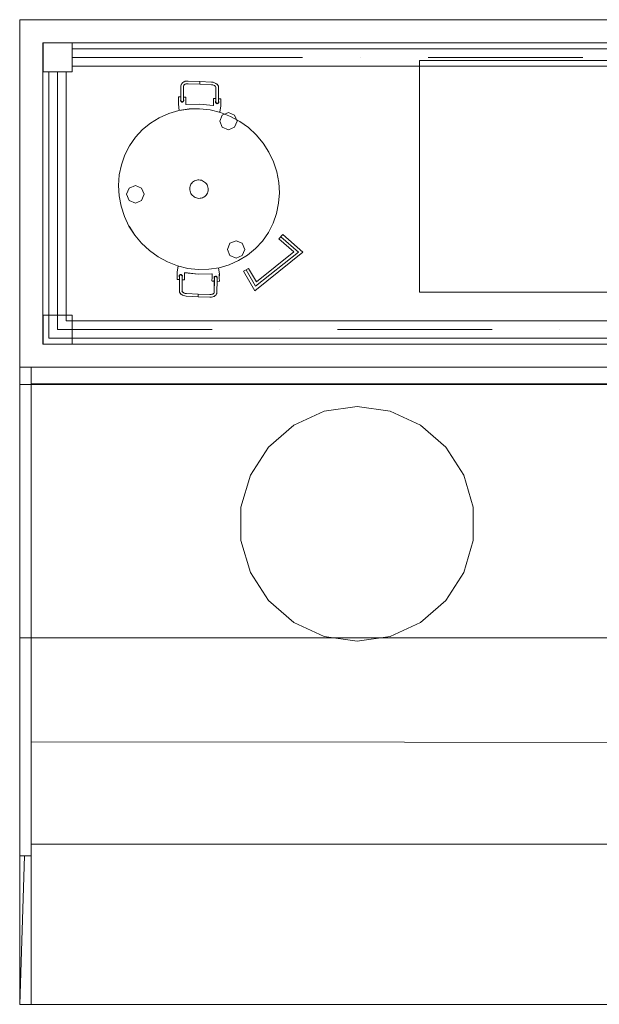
# Model space of a CAD drawing. Header units: millimetres. Extents: x 20872 to 297961, y -293704 to 213007.
# Tile 60 of 256: x 108829 to 109829, y -132454 to -130754. Entities that reach past the tile are written whole.
import ezdxf
from ezdxf.xclip import XClip

# ---------------------------------------------------------------- set-up
doc = ezdxf.new("R2010")
doc.units = ezdxf.units.MM
doc.header["$LTSCALE"] = 100
doc.header["$XCLIPFRAME"] = 2
for name, color, linetype in [('A--L73--_vaste keukenvoorzieningen', 8, 'Continuous'), ('A--T$1A-afwerking', 8, 'Continuous'), ('XREFS', 9, 'Continuous')]:
    doc.layers.add(name, color=color, linetype=linetype)

# ---------------------------------------------------------------- blocks, each defined once
blk = doc.blocks.new('catering')
at = {"layer": 'A--L73--_vaste keukenvoorzieningen', "lineweight": 5}
for points in [[(210450.718, 32343.141), (210450.718, 32331.141)], [(210455.832, 32343.141), (210450.718, 32343.141)], [(210484.467, 32343.141), (210455.832, 32343.141)], [(210451.518, 32342.341), (210451.518, 32331.941)], [(210455.832, 32342.341), (210451.518, 32342.341)], [(210484.467, 32342.341), (210455.832, 32342.341)], [(210489.778, 32342.141), (210452.524, 32342.141)], [(210452.524, 32342.141), (210452.524, 32341.541)], [(210457.857, 32341.841), (210452.524, 32341.841)], [(210489.178, 32341.541), (210452.524, 32341.541)], [(210460.478, 32341.841), (210457.857, 32341.841)], [(210462.478, 32341.841), (210462.478, 32341.841)], [(210464.511, 32333.731), (210464.511, 32341.731)], [(210464.511, 32341.731), (210476.511, 32341.731)], [(210470.145, 32341.841), (210464.811, 32341.841)], [(210451.724, 32341.341), (210451.724, 32332.141)], [(210451.724, 32341.341), (210452.324, 32341.341)], [(210452.024, 32341.341), (210452.024, 32332.441)], [(210452.324, 32341.341), (210452.324, 32332.741)], [(210456.279, 32340.444), (210456.284, 32340.855)], [(210456.284, 32340.855), (210456.289, 32340.893)], [(210456.289, 32340.893), (210456.293, 32340.901)], [(210456.293, 32340.901), (210456.297, 32340.909)], [(210456.297, 32340.909), (210456.314, 32340.943)], [(210456.314, 32340.943), (210456.342, 32340.97)], [(210456.342, 32340.97), (210456.379, 32340.995)], [(210456.374, 32340.86), (210456.387, 32340.881)], [(210456.374, 32340.84), (210456.38, 32340.865)], [(210456.379, 32340.995), (210456.425, 32341.012)], [(210456.38, 32340.865), (210456.385, 32340.878)], [(210456.387, 32340.881), (210456.405, 32340.899)], [(210456.396, 32341.001), (210456.427, 32341.014)], [(210456.405, 32340.899), (210456.429, 32340.914)], [(210456.419, 32340.913), (210456.454, 32340.924)], [(210456.427, 32341.014), (210456.476, 32341.023)], [(210456.429, 32340.914), (210456.438, 32340.919)], [(210456.454, 32340.924), (210456.49, 32340.931)], [(210456.476, 32341.023), (210456.526, 32341.024)], [(210456.49, 32340.931), (210456.528, 32340.932)], [(210456.526, 32341.024), (210456.932, 32341.006)], [(210456.528, 32340.932), (210456.934, 32340.914)], [(210456.932, 32341.006), (210457.342, 32340.988)], [(210456.932, 32341.006), (210456.934, 32341.004)], [(210456.932, 32341.006), (210456.932, 32341.006)], [(210456.934, 32341.004), (210456.932, 32341.006)], [(210456.934, 32340.992), (210456.933, 32340.982)], [(210456.933, 32340.982), (210456.934, 32340.992)], [(210456.933, 32340.982), (210456.933, 32340.97)], [(210456.933, 32340.97), (210456.933, 32340.982)], [(210456.933, 32340.97), (210456.933, 32340.958)], [(210456.933, 32340.958), (210456.933, 32340.97)], [(210456.933, 32340.958), (210456.933, 32340.946)], [(210456.933, 32340.946), (210456.933, 32340.958)], [(210456.933, 32340.946), (210456.933, 32340.934)], [(210456.933, 32340.934), (210456.933, 32340.946)], [(210456.933, 32340.934), (210456.934, 32340.926)], [(210456.934, 32340.926), (210456.933, 32340.934)], [(210456.934, 32341.004), (210456.934, 32341)], [(210456.934, 32341), (210456.934, 32341.004)], [(210456.934, 32341), (210456.934, 32340.992)], [(210456.934, 32340.992), (210456.934, 32341)], [(210456.934, 32340.926), (210456.934, 32340.918)], [(210456.934, 32340.918), (210456.934, 32340.926)], [(210456.934, 32340.918), (210456.934, 32340.914)], [(210456.934, 32340.914), (210456.934, 32340.918)], [(210457.338, 32340.895), (210456.934, 32340.914)], [(210457.337, 32340.895), (210457.338, 32340.895)], [(210457.338, 32340.895), (210457.378, 32340.89)], [(210457.342, 32340.988), (210457.392, 32340.981)], [(210457.378, 32340.89), (210457.41, 32340.881)], [(210457.392, 32340.981), (210457.442, 32340.966)], [(210457.41, 32340.881), (210457.442, 32340.865)], [(210457.442, 32340.966), (210457.465, 32340.954)], [(210457.442, 32340.865), (210457.466, 32340.848)], [(210457.444, 32340.964), (210457.488, 32340.944)], [(210457.519, 32340.921), (210457.488, 32340.944)], [(210457.519, 32340.921), (210457.525, 32340.915)], [(210457.525, 32340.915), (210457.529, 32340.911)], [(210457.529, 32340.911), (210457.558, 32340.878)], [(210457.558, 32340.878), (210457.574, 32340.842)], [(210456.376, 32340.848), (210456.373, 32340.44)], [(210457.481, 32340.83), (210457.463, 32340.85)], [(210457.48, 32340.831), (210457.487, 32340.816)], [(210457.487, 32340.816), (210457.491, 32340.788)], [(210457.487, 32340.388), (210457.489, 32340.798)], [(210457.489, 32340.798), (210457.488, 32340.807)], [(210457.574, 32340.842), (210457.578, 32340.815)], [(210457.574, 32340.834), (210457.581, 32340.796)], [(210457.579, 32340.387), (210457.581, 32340.788)], [(210457.581, 32340.796), (210457.581, 32340.788)], [(210456.2, 32340.23), (210456.201, 32340.354)], [(210456.226, 32340.007), (210456.2, 32340.23)], [(210456.201, 32340.354), (210456.203, 32340.469)], [(210456.203, 32340.473), (210456.207, 32340.477)], [(210456.207, 32340.477), (210456.203, 32340.473)], [(210456.203, 32340.473), (210456.207, 32340.477)], [(210456.203, 32340.473), (210456.203, 32340.469)], [(210456.211, 32340.477), (210456.207, 32340.477)], [(210456.209, 32340.471), (210456.209, 32340.475)], [(210456.209, 32340.475), (210456.209, 32340.471)], [(210456.211, 32340.469), (210456.209, 32340.471)], [(210456.209, 32340.471), (210456.211, 32340.469)], [(210456.211, 32340.477), (210456.28, 32340.475)], [(210456.273, 32340.368), (210456.271, 32340.354)], [(210456.271, 32340.354), (210456.273, 32340.368)], [(210456.271, 32340.354), (210456.273, 32340.34)], [(210456.273, 32340.34), (210456.271, 32340.354)], [(210456.279, 32340.382), (210456.273, 32340.368)], [(210456.273, 32340.368), (210456.279, 32340.382)], [(210456.273, 32340.34), (210456.278, 32340.328)], [(210456.278, 32340.328), (210456.273, 32340.34)], [(210456.278, 32340.328), (210456.286, 32340.316)], [(210456.286, 32340.316), (210456.278, 32340.328)], [(210456.28, 32340.42), (210456.279, 32340.444)], [(210456.281, 32340.385), (210456.279, 32340.382)], [(210456.279, 32340.382), (210456.281, 32340.385)], [(210456.279, 32340.362), (210456.281, 32340.372)], [(210456.279, 32340.366), (210456.279, 32340.354)], [(210456.281, 32340.352), (210456.279, 32340.362)], [(210456.279, 32340.354), (210456.28, 32340.357)], [(210456.279, 32340.342), (210456.279, 32340.354)], [(210456.279, 32340.342), (210456.286, 32340.332)], [(210456.28, 32340.412), (210456.28, 32340.42)], [(210456.28, 32340.392), (210456.28, 32340.412)], [(210456.281, 32340.384), (210456.28, 32340.392)], [(210456.281, 32340.372), (210456.281, 32340.384)], [(210456.284, 32340.33), (210456.292, 32340.322)], [(210456.292, 32340.322), (210456.286, 32340.332)], [(210456.294, 32340.324), (210456.286, 32340.332)], [(210456.286, 32340.316), (210456.296, 32340.306)], [(210456.296, 32340.306), (210456.286, 32340.316)], [(210456.304, 32340.314), (210456.292, 32340.322)], [(210456.296, 32340.306), (210456.31, 32340.3)], [(210456.31, 32340.3), (210456.296, 32340.306)], [(210456.302, 32340.312), (210456.314, 32340.308)], [(210456.314, 32340.308), (210456.304, 32340.314)], [(210456.31, 32340.3), (210456.324, 32340.297)], [(210456.324, 32340.297), (210456.31, 32340.3)], [(210456.326, 32340.307), (210456.314, 32340.308)], [(210456.324, 32340.305), (210456.338, 32340.307)], [(210456.324, 32340.297), (210456.338, 32340.299)], [(210456.338, 32340.299), (210456.324, 32340.297)], [(210456.338, 32340.307), (210456.326, 32340.307)], [(210456.338, 32340.307), (210456.348, 32340.313)], [(210456.338, 32340.299), (210456.352, 32340.305)], [(210456.352, 32340.305), (210456.338, 32340.299)], [(210456.358, 32340.319), (210456.348, 32340.313)], [(210456.352, 32340.305), (210456.364, 32340.313)], [(210456.364, 32340.313), (210456.352, 32340.305)], [(210456.365, 32340.331), (210456.358, 32340.319)], [(210456.366, 32340.326), (210456.358, 32340.319)], [(210456.358, 32340.319), (210456.366, 32340.326)], [(210456.358, 32340.319), (210456.366, 32340.326)], [(210456.36, 32340.317), (210456.366, 32340.326)], [(210456.364, 32340.313), (210456.374, 32340.322)], [(210456.374, 32340.322), (210456.364, 32340.313)], [(210456.366, 32340.326), (210456.371, 32340.34)], [(210456.369, 32340.346), (210456.371, 32340.356)], [(210456.372, 32340.398), (210456.371, 32340.38)], [(210456.373, 32340.378), (210456.371, 32340.381)], [(210456.371, 32340.381), (210456.373, 32340.378)], [(210456.373, 32340.358), (210456.371, 32340.38)], [(210456.371, 32340.356), (210456.371, 32340.38)], [(210456.371, 32340.34), (210456.373, 32340.358)], [(210456.371, 32340.336), (210456.373, 32340.35)], [(210456.373, 32340.44), (210456.372, 32340.418)], [(210456.372, 32340.418), (210456.372, 32340.398)], [(210456.373, 32340.35), (210456.372, 32340.346)], [(210456.379, 32340.364), (210456.373, 32340.378)], [(210456.373, 32340.378), (210456.379, 32340.364)], [(210456.373, 32340.35), (210456.373, 32340.354)], [(210456.374, 32340.471), (210456.445, 32340.467)], [(210456.449, 32340.467), (210456.374, 32340.471)], [(210456.374, 32340.322), (210456.379, 32340.336)], [(210456.379, 32340.336), (210456.374, 32340.322)], [(210456.381, 32340.35), (210456.379, 32340.364)], [(210456.379, 32340.364), (210456.381, 32340.35)], [(210456.379, 32340.336), (210456.381, 32340.35)], [(210456.381, 32340.35), (210456.379, 32340.336)], [(210456.451, 32340.465), (210456.445, 32340.467)], [(210456.449, 32340.467), (210456.451, 32340.465)], [(210456.451, 32340.465), (210456.449, 32340.467)], [(210456.449, 32340.463), (210456.453, 32340.459)], [(210456.451, 32340.461), (210456.449, 32340.463)], [(210456.453, 32340.463), (210456.451, 32340.465)], [(210456.453, 32340.459), (210456.451, 32340.461)], [(210456.453, 32340.463), (210456.455, 32340.461)], [(210456.455, 32340.457), (210456.453, 32340.463)], [(210456.455, 32340.343), (210456.453, 32340.227)], [(210456.453, 32340.223), (210456.453, 32340.227)], [(210456.453, 32340.223), (210456.457, 32340.219)], [(210456.455, 32340.457), (210456.455, 32340.461)], [(210456.455, 32340.457), (210456.455, 32340.343)], [(210456.929, 32340.226), (210456.457, 32340.219)], [(210456.461, 32340.219), (210456.457, 32340.219)], [(210456.461, 32340.219), (210456.929, 32340.226)], [(210457.397, 32340.176), (210456.929, 32340.226)], [(210456.929, 32340.226), (210457.393, 32340.177)], [(210457.397, 32340.176), (210457.393, 32340.177)], [(210457.401, 32340.18), (210457.397, 32340.176)], [(210457.397, 32340.176), (210457.401, 32340.18)], [(210457.397, 32340.176), (210457.401, 32340.18)], [(210457.403, 32340.182), (210457.401, 32340.18)], [(210457.401, 32340.18), (210457.403, 32340.182)], [(210457.401, 32340.18), (210457.403, 32340.182)], [(210457.402, 32340.414), (210457.404, 32340.416)], [(210457.405, 32340.298), (210457.402, 32340.414)], [(210457.405, 32340.298), (210457.403, 32340.182)], [(210457.403, 32340.182), (210457.403, 32340.183)], [(210457.408, 32340.42), (210457.404, 32340.416)], [(210457.404, 32340.416), (210457.405, 32340.298)], [(210457.404, 32340.416), (210457.404, 32340.416)], [(210457.41, 32340.422), (210457.408, 32340.42)], [(210457.41, 32340.422), (210457.414, 32340.422)], [(210457.487, 32340.418), (210457.414, 32340.422)], [(210457.478, 32340.315), (210457.476, 32340.301)], [(210457.476, 32340.301), (210457.478, 32340.315)], [(210457.476, 32340.301), (210457.477, 32340.285)], [(210457.477, 32340.285), (210457.476, 32340.301)], [(210457.477, 32340.285), (210457.483, 32340.271)], [(210457.483, 32340.271), (210457.477, 32340.285)], [(210457.486, 32340.326), (210457.478, 32340.315)], [(210457.478, 32340.315), (210457.486, 32340.326)], [(210457.482, 32340.299), (210457.485, 32340.306)], [(210457.483, 32340.271), (210457.493, 32340.26)], [(210457.493, 32340.26), (210457.483, 32340.271)], [(210457.484, 32340.301), (210457.486, 32340.318)], [(210457.487, 32340.286), (210457.484, 32340.301)], [(210457.485, 32340.366), (210457.487, 32340.388)], [(210457.485, 32340.346), (210457.485, 32340.366)], [(210457.486, 32340.318), (210457.485, 32340.346)], [(210457.486, 32340.314), (210457.486, 32340.318)], [(210457.486, 32340.318), (210457.488, 32340.304)], [(210457.486, 32340.294), (210457.486, 32340.314)], [(210457.491, 32340.278), (210457.486, 32340.294)], [(210457.487, 32340.38), (210457.487, 32340.388)], [(210457.487, 32340.38), (210457.487, 32340.356)], [(210457.491, 32340.274), (210457.487, 32340.286)], [(210457.49, 32340.294), (210457.488, 32340.304)], [(210457.49, 32340.294), (210457.493, 32340.284)], [(210457.499, 32340.266), (210457.491, 32340.278)], [(210457.499, 32340.266), (210457.491, 32340.274)], [(210457.497, 32340.264), (210457.491, 32340.274)], [(210457.493, 32340.26), (210457.503, 32340.25)], [(210457.503, 32340.25), (210457.493, 32340.26)], [(210457.507, 32340.258), (210457.499, 32340.266)], [(210457.503, 32340.25), (210457.517, 32340.244)], [(210457.517, 32340.244), (210457.503, 32340.25)], [(210457.519, 32340.254), (210457.507, 32340.258)], [(210457.519, 32340.25), (210457.507, 32340.258)], [(210457.519, 32340.254), (210457.509, 32340.26)], [(210457.517, 32340.244), (210457.531, 32340.242)], [(210457.531, 32340.242), (210457.517, 32340.244)], [(210457.531, 32340.25), (210457.519, 32340.254)], [(210457.543, 32340.253), (210457.531, 32340.254)], [(210457.543, 32340.253), (210457.531, 32340.25)], [(210457.543, 32340.249), (210457.531, 32340.25)], [(210457.531, 32340.242), (210457.545, 32340.243)], [(210457.545, 32340.243), (210457.531, 32340.242)], [(210457.553, 32340.255), (210457.543, 32340.253)], [(210457.545, 32340.243), (210457.559, 32340.249)], [(210457.559, 32340.249), (210457.545, 32340.243)], [(210457.565, 32340.263), (210457.553, 32340.255)], [(210457.559, 32340.249), (210457.571, 32340.257)], [(210457.571, 32340.257), (210457.559, 32340.249)], [(210457.571, 32340.273), (210457.563, 32340.265)], [(210457.571, 32340.273), (210457.565, 32340.263)], [(210457.573, 32340.271), (210457.565, 32340.263)], [(210457.576, 32340.283), (210457.571, 32340.273)], [(210457.571, 32340.257), (210457.579, 32340.269)], [(210457.579, 32340.269), (210457.571, 32340.257)], [(210457.578, 32340.297), (210457.574, 32340.285)], [(210457.578, 32340.313), (210457.576, 32340.303)], [(210457.576, 32340.305), (210457.578, 32340.297)], [(210457.58, 32340.295), (210457.576, 32340.283)], [(210457.576, 32340.291), (210457.576, 32340.283)], [(210457.579, 32340.363), (210457.577, 32340.341)], [(210457.577, 32340.342), (210457.578, 32340.337)], [(210457.578, 32340.337), (210457.578, 32340.325)], [(210457.58, 32340.323), (210457.578, 32340.326)], [(210457.578, 32340.326), (210457.58, 32340.323)], [(210457.578, 32340.325), (210457.578, 32340.313)], [(210457.579, 32340.414), (210457.648, 32340.411)], [(210457.65, 32340.409), (210457.579, 32340.413)], [(210457.579, 32340.387), (210457.579, 32340.363)], [(210457.579, 32340.269), (210457.585, 32340.279)], [(210457.585, 32340.279), (210457.579, 32340.269)], [(210457.586, 32340.308), (210457.58, 32340.323)], [(210457.58, 32340.323), (210457.586, 32340.308)], [(210457.585, 32340.279), (210457.586, 32340.293)], [(210457.586, 32340.293), (210457.585, 32340.279)], [(210457.586, 32340.293), (210457.586, 32340.308)], [(210457.586, 32340.308), (210457.586, 32340.293)], [(210457.648, 32340.411), (210457.65, 32340.409)], [(210457.65, 32340.409), (210457.648, 32340.411)], [(210457.65, 32340.409), (210457.648, 32340.411)], [(210457.65, 32340.409), (210457.648, 32340.411)], [(210457.648, 32340.411), (210457.65, 32340.409)], [(210457.65, 32340.405), (210457.648, 32340.403)], [(210457.648, 32340.403), (210457.65, 32340.405)], [(210457.65, 32340.409), (210457.654, 32340.405)], [(210457.654, 32340.405), (210457.65, 32340.409)], [(210457.652, 32340.407), (210457.65, 32340.409)], [(210457.65, 32340.409), (210457.654, 32340.405)], [(210457.65, 32340.409), (210457.65, 32340.405)], [(210457.654, 32340.405), (210457.65, 32340.409)], [(210457.654, 32340.405), (210457.65, 32340.409)], [(210457.654, 32340.405), (210457.65, 32340.409)], [(210457.65, 32340.405), (210457.65, 32340.409)], [(210457.65, 32340.409), (210457.65, 32340.409)], [(210457.65, 32340.405), (210457.654, 32340.405)], [(210457.654, 32340.405), (210457.652, 32340.407)], [(210457.653, 32340.163), (210457.654, 32340.287)], [(210457.654, 32340.405), (210457.656, 32340.403)], [(210457.656, 32340.403), (210457.654, 32340.405)], [(210457.654, 32340.405), (210457.656, 32340.403)], [(210457.656, 32340.403), (210457.654, 32340.405)], [(210457.656, 32340.403), (210457.654, 32340.405)], [(210457.656, 32340.403), (210457.654, 32340.287)], [(210457.656, 32340.403), (210457.656, 32340.403)], [(210455.862, 32339.905), (210455.535, 32339.758)], [(210455.864, 32339.903), (210455.535, 32339.758)], [(210455.862, 32339.905), (210456.206, 32340.004)], [(210455.862, 32339.905), (210455.862, 32339.905)], [(210456.562, 32340.059), (210456.206, 32340.004)], [(210456.564, 32340.057), (210456.206, 32340.004)], [(210456.562, 32340.059), (210456.928, 32340.066)], [(210456.563, 32340.059), (210456.562, 32340.059)], [(210456.564, 32340.057), (210456.564, 32340.057)], [(210457.29, 32340.025), (210456.928, 32340.066)], [(210457.643, 32339.938), (210457.29, 32340.025)], [(210457.645, 32339.94), (210457.29, 32340.025)], [(210457.623, 32339.945), (210457.653, 32340.163)], [(210457.624, 32339.945), (210457.653, 32340.155)], [(210457.642, 32339.938), (210457.643, 32339.938)], [(210457.645, 32339.94), (210457.987, 32339.805)], [(210457.653, 32340.163), (210457.653, 32340.164)], [(210457.653, 32340.159), (210457.653, 32340.163)], [(210457.653, 32340.155), (210457.653, 32340.159)], [(210455.231, 32339.572), (210454.956, 32339.346)], [(210455.231, 32339.572), (210455.535, 32339.758)], [(210455.232, 32339.572), (210455.231, 32339.572)], [(210458.311, 32339.629), (210457.987, 32339.805)], [(210458.613, 32339.414), (210458.311, 32339.629)], [(210454.956, 32339.346), (210454.713, 32339.083)], [(210458.883, 32339.163), (210458.613, 32339.414)], [(210459.12, 32338.878), (210458.883, 32339.163)], [(210454.713, 32339.083), (210454.509, 32338.789)], [(210459.32, 32338.569), (210459.12, 32338.878)], [(210454.509, 32338.789), (210454.347, 32338.473)], [(210459.478, 32338.234), (210459.32, 32338.569)], [(210454.227, 32338.134), (210454.154, 32337.78)], [(210454.347, 32338.473), (210454.227, 32338.134)], [(210454.349, 32338.471), (210454.227, 32338.134)], [(210454.227, 32338.133), (210454.227, 32338.134)], [(210459.477, 32338.235), (210459.478, 32338.234)], [(210459.592, 32337.885), (210459.478, 32338.234)], [(210459.594, 32337.887), (210459.478, 32338.234)], [(210459.594, 32337.886), (210459.594, 32337.887)], [(210459.594, 32337.887), (210459.66, 32337.526)], [(210454.127, 32337.419), (210454.154, 32337.78)], [(210456.611, 32337.426), (210456.628, 32337.464)], [(210456.628, 32337.464), (210456.654, 32337.497)], [(210456.654, 32337.497), (210456.681, 32337.528)], [(210456.681, 32337.528), (210456.712, 32337.552)], [(210456.712, 32337.552), (210456.748, 32337.575)], [(210456.748, 32337.575), (210456.786, 32337.592)], [(210456.786, 32337.592), (210456.825, 32337.603)], [(210456.825, 32337.603), (210456.865, 32337.611)], [(210456.865, 32337.611), (210456.905, 32337.61)], [(210456.905, 32337.61), (210456.949, 32337.605)], [(210456.949, 32337.605), (210456.989, 32337.596)], [(210456.989, 32337.596), (210457.029, 32337.58)], [(210457.029, 32337.58), (210457.066, 32337.559)], [(210457.066, 32337.559), (210457.1, 32337.536)], [(210457.131, 32337.506), (210457.1, 32337.536)], [(210457.1, 32337.536), (210457.131, 32337.506)], [(210457.1, 32337.536), (210457.131, 32337.506)], [(210457.131, 32337.506), (210457.159, 32337.473)], [(210457.159, 32337.473), (210457.182, 32337.439)], [(210459.681, 32337.164), (210459.66, 32337.526)], [(210454.127, 32337.419), (210454.127, 32337.419)], [(210454.127, 32337.419), (210454.147, 32337.057)], [(210454.129, 32337.421), (210454.147, 32337.057)], [(210454.129, 32337.42), (210454.129, 32337.421)], [(210456.585, 32337.307), (210456.588, 32337.347)], [(210456.588, 32337.265), (210456.585, 32337.307)], [(210456.588, 32337.347), (210456.598, 32337.388)], [(210456.597, 32337.225), (210456.588, 32337.265)], [(210456.609, 32337.184), (210456.597, 32337.225)], [(210456.598, 32337.388), (210456.611, 32337.426)], [(210456.628, 32337.146), (210456.609, 32337.184)], [(210456.649, 32337.11), (210456.628, 32337.146)], [(210457.18, 32337.119), (210457.154, 32337.086)], [(210457.197, 32337.157), (210457.18, 32337.119)], [(210457.182, 32337.439), (210457.2, 32337.4)], [(210457.21, 32337.195), (210457.197, 32337.157)], [(210457.2, 32337.4), (210457.213, 32337.36)], [(210457.219, 32337.236), (210457.21, 32337.195)], [(210457.213, 32337.36), (210457.22, 32337.318)], [(210457.223, 32337.276), (210457.219, 32337.236)], [(210457.22, 32337.318), (210457.223, 32337.276)], [(210459.654, 32336.803), (210459.681, 32337.164)], [(210454.147, 32337.057), (210454.216, 32336.698)], [(210454.147, 32337.057), (210454.147, 32337.057)], [(210456.677, 32337.077), (210456.649, 32337.11)], [(210456.71, 32337.049), (210456.677, 32337.077)], [(210456.742, 32337.024), (210456.71, 32337.049)], [(210456.778, 32337.003), (210456.742, 32337.024)], [(210456.821, 32336.989), (210456.778, 32337.003)], [(210456.859, 32336.978), (210456.821, 32336.989)], [(210456.903, 32336.973), (210456.859, 32336.978)], [(210456.945, 32336.974), (210456.903, 32336.973)], [(210456.985, 32336.981), (210456.945, 32336.974)], [(210457.024, 32336.992), (210456.985, 32336.981)], [(210457.062, 32337.01), (210457.024, 32336.992)], [(210457.095, 32337.031), (210457.062, 32337.01)], [(210457.129, 32337.056), (210457.095, 32337.031)], [(210457.154, 32337.086), (210457.129, 32337.056)], [(210459.58, 32336.449), (210459.654, 32336.803)], [(210454.216, 32336.698), (210454.33, 32336.348)], [(210459.459, 32336.112), (210459.58, 32336.449)], [(210459.463, 32336.112), (210459.58, 32336.449)], [(210454.488, 32336.014), (210454.33, 32336.348)], [(210459.299, 32335.794), (210459.463, 32336.112)], [(210454.488, 32336.014), (210454.688, 32335.704)], [(210454.49, 32336.016), (210454.688, 32335.704)], [(210459.095, 32335.5), (210459.299, 32335.794)], [(210454.688, 32335.704), (210454.925, 32335.42)], [(210454.688, 32335.704), (210454.688, 32335.704)], [(210454.925, 32335.42), (210455.195, 32335.169)], [(210454.925, 32335.42), (210454.925, 32335.42)], [(210458.854, 32335.239), (210459.095, 32335.5)], [(210459.796, 32335.723), (210459.664, 32335.573)], [(210460.181, 32335.121), (210459.664, 32335.573)], [(210460.337, 32335.118), (210459.73, 32335.648)], [(210460.492, 32335.114), (210459.796, 32335.723)], [(210455.195, 32335.169), (210455.496, 32334.954)], [(210455.195, 32335.169), (210455.195, 32335.169)], [(210458.579, 32335.013), (210458.854, 32335.239)], [(210458.831, 32333.785), (210460.492, 32335.114)], [(210458.859, 32333.936), (210460.337, 32335.118)], [(210458.888, 32334.087), (210460.181, 32335.121)], [(210455.496, 32334.954), (210455.821, 32334.777)], [(210455.821, 32334.777), (210456.165, 32334.645)], [(210457.946, 32334.682), (210458.273, 32334.825)], [(210457.948, 32334.68), (210458.273, 32334.825)], [(210458.579, 32335.013), (210458.273, 32334.825)], [(210458.578, 32335.013), (210458.579, 32335.013)], [(210456.157, 32334.421), (210456.154, 32334.296)], [(210456.154, 32334.296), (210456.155, 32334.419)], [(210456.184, 32334.64), (210456.155, 32334.427)], [(210456.155, 32334.419), (210456.185, 32334.64)], [(210456.155, 32334.427), (210456.155, 32334.423)], [(210456.155, 32334.423), (210456.155, 32334.419)], [(210456.157, 32334.421), (210456.157, 32334.421)], [(210456.52, 32334.556), (210456.165, 32334.645)], [(210456.405, 32334.4), (210456.407, 32334.402)], [(210456.407, 32334.402), (210456.405, 32334.4)], [(210456.405, 32334.4), (210456.407, 32334.402)], [(210456.405, 32334.4), (210456.405, 32334.287)], [(210456.407, 32334.402), (210456.411, 32334.406)], [(210456.411, 32334.406), (210456.407, 32334.402)], [(210456.407, 32334.402), (210456.411, 32334.406)], [(210456.411, 32334.41), (210456.881, 32334.359)], [(210456.412, 32334.41), (210456.411, 32334.41)], [(210456.411, 32334.406), (210456.415, 32334.406)], [(210456.881, 32334.359), (210456.415, 32334.406)], [(210456.52, 32334.556), (210456.52, 32334.556)], [(210456.52, 32334.556), (210456.88, 32334.517)], [(210456.88, 32334.517), (210457.246, 32334.524)], [(210457.244, 32334.526), (210457.602, 32334.579)], [(210457.246, 32334.524), (210457.602, 32334.579)], [(210457.608, 32334.353), (210457.581, 32334.576)], [(210457.948, 32334.68), (210457.602, 32334.579)], [(210458.446, 32334.453), (210458.619, 32334.553)], [(210458.446, 32334.453), (210458.831, 32333.785)], [(210458.533, 32334.503), (210458.859, 32333.936)], [(210458.619, 32334.553), (210458.888, 32334.087)], [(210456.154, 32334.296), (210456.152, 32334.18)], [(210456.152, 32334.18), (210456.152, 32334.18)], [(210456.154, 32334.178), (210456.152, 32334.18)], [(210456.152, 32334.18), (210456.154, 32334.178)], [(210456.154, 32334.178), (210456.152, 32334.18)], [(210456.152, 32334.18), (210456.154, 32334.178)], [(210456.154, 32334.178), (210456.152, 32334.18)], [(210456.158, 32334.174), (210456.154, 32334.178)], [(210456.154, 32334.178), (210456.156, 32334.176)], [(210456.154, 32334.178), (210456.158, 32334.174)], [(210456.158, 32334.174), (210456.154, 32334.178)], [(210456.158, 32334.178), (210456.154, 32334.178)], [(210456.154, 32334.178), (210456.158, 32334.174)], [(210456.154, 32334.178), (210456.158, 32334.174)], [(210456.158, 32334.174), (210456.154, 32334.178)], [(210456.156, 32334.176), (210456.158, 32334.174)], [(210456.158, 32334.178), (210456.162, 32334.182)], [(210456.162, 32334.182), (210456.158, 32334.178)], [(210456.158, 32334.174), (210456.158, 32334.178)], [(210456.158, 32334.178), (210456.158, 32334.174)], [(210456.158, 32334.174), (210456.231, 32334.17)], [(210456.16, 32334.172), (210456.158, 32334.174)], [(210456.158, 32334.174), (210456.16, 32334.172)], [(210456.16, 32334.172), (210456.158, 32334.174)], [(210456.158, 32334.174), (210456.16, 32334.172)], [(210456.16, 32334.172), (210456.158, 32334.174)], [(210456.158, 32334.174), (210456.158, 32334.174)], [(210456.231, 32334.169), (210456.16, 32334.172)], [(210456.223, 32334.304), (210456.221, 32334.29)], [(210456.221, 32334.29), (210456.223, 32334.304)], [(210456.221, 32334.29), (210456.224, 32334.276)], [(210456.224, 32334.276), (210456.221, 32334.29)], [(210456.231, 32334.316), (210456.223, 32334.304)], [(210456.223, 32334.304), (210456.231, 32334.316)], [(210456.224, 32334.276), (210456.23, 32334.262)], [(210456.23, 32334.262), (210456.224, 32334.276)], [(210456.227, 32333.795), (210456.231, 32334.206)], [(210456.231, 32334.3), (210456.229, 32334.29)], [(210456.231, 32334.292), (210456.23, 32334.286)], [(210456.232, 32334.277), (210456.23, 32334.286)], [(210456.23, 32334.258), (210456.232, 32334.272)], [(210456.23, 32334.262), (210456.23, 32334.262)], [(210456.23, 32334.262), (210456.23, 32334.262)], [(210456.23, 32334.242), (210456.23, 32334.258)], [(210456.231, 32334.222), (210456.23, 32334.242)], [(210456.239, 32334.328), (210456.231, 32334.316)], [(210456.231, 32334.316), (210456.239, 32334.328)], [(210456.237, 32334.31), (210456.231, 32334.3)], [(210456.231, 32334.292), (210456.231, 32334.3)], [(210456.231, 32334.292), (210456.233, 32334.298)], [(210456.231, 32334.206), (210456.231, 32334.222)], [(210456.232, 32334.272), (210456.232, 32334.28)], [(210456.235, 32334.312), (210456.245, 32334.322)], [(210456.245, 32334.322), (210456.235, 32334.312)], [(210456.237, 32334.31), (210456.245, 32334.322)], [(210456.245, 32334.318), (210456.237, 32334.31)], [(210456.237, 32334.31), (210456.245, 32334.318)], [(210456.251, 32334.336), (210456.239, 32334.328)], [(210456.239, 32334.328), (210456.251, 32334.336)], [(210456.245, 32334.322), (210456.255, 32334.328)], [(210456.263, 32334.339), (210456.251, 32334.336)], [(210456.251, 32334.336), (210456.263, 32334.339)], [(210456.255, 32334.328), (210456.267, 32334.331)], [(210456.276, 32334.341), (210456.263, 32334.339)], [(210456.263, 32334.339), (210456.276, 32334.341)], [(210456.277, 32334.333), (210456.265, 32334.333)], [(210456.267, 32334.331), (210456.277, 32334.333)], [(210456.29, 32334.339), (210456.276, 32334.341)], [(210456.276, 32334.341), (210456.29, 32334.339)], [(210456.289, 32334.329), (210456.277, 32334.333)], [(210456.289, 32334.329), (210456.301, 32334.325)], [(210456.289, 32334.329), (210456.299, 32334.323)], [(210456.305, 32334.333), (210456.29, 32334.339)], [(210456.29, 32334.339), (210456.305, 32334.333)], [(210456.309, 32334.316), (210456.301, 32334.325)], [(210456.317, 32334.324), (210456.305, 32334.333)], [(210456.305, 32334.333), (210456.317, 32334.324)], [(210456.309, 32334.316), (210456.317, 32334.308)], [(210456.309, 32334.316), (210456.317, 32334.304)], [(210456.317, 32334.308), (210456.311, 32334.318)], [(210456.325, 32334.312), (210456.317, 32334.324)], [(210456.317, 32334.324), (210456.325, 32334.312)], [(210456.321, 32334.296), (210456.317, 32334.308)], [(210456.319, 32333.785), (210456.321, 32334.187)], [(210456.321, 32334.296), (210456.324, 32334.282)], [(210456.321, 32334.288), (210456.321, 32334.296)], [(210456.324, 32334.266), (210456.321, 32334.288)], [(210456.321, 32334.203), (210456.321, 32334.226)], [(210456.321, 32334.187), (210456.323, 32334.216)], [(210456.321, 32334.203), (210456.321, 32334.195)], [(210456.321, 32334.165), (210456.398, 32334.161)], [(210456.322, 32334.248), (210456.322, 32334.264)], [(210456.324, 32334.254), (210456.322, 32334.237)], [(210456.323, 32334.216), (210456.322, 32334.248)], [(210456.323, 32334.276), (210456.326, 32334.284)], [(210456.323, 32334.275), (210456.324, 32334.282)], [(210456.324, 32334.258), (210456.33, 32334.268)], [(210456.33, 32334.268), (210456.324, 32334.258)], [(210456.324, 32334.266), (210456.324, 32334.254)], [(210456.331, 32334.298), (210456.325, 32334.312)], [(210456.325, 32334.312), (210456.331, 32334.298)], [(210456.33, 32334.268), (210456.333, 32334.284)], [(210456.333, 32334.284), (210456.33, 32334.268)], [(210456.333, 32334.284), (210456.331, 32334.298)], [(210456.331, 32334.298), (210456.333, 32334.284)], [(210456.404, 32334.167), (210456.398, 32334.161)], [(210456.398, 32334.161), (210456.4, 32334.163)], [(210456.398, 32334.161), (210456.4, 32334.163)], [(210456.4, 32334.163), (210456.398, 32334.161)], [(210456.398, 32334.161), (210456.4, 32334.163)], [(210456.404, 32334.167), (210456.4, 32334.163)], [(210456.4, 32334.163), (210456.404, 32334.167)], [(210456.4, 32334.163), (210456.404, 32334.167)], [(210456.4, 32334.163), (210456.404, 32334.167)], [(210456.4, 32334.163), (210456.404, 32334.167)], [(210456.4, 32334.163), (210456.404, 32334.167)], [(210456.405, 32334.169), (210456.404, 32334.167)], [(210456.404, 32334.167), (210456.405, 32334.169)], [(210456.404, 32334.167), (210456.405, 32334.169)], [(210456.405, 32334.169), (210456.404, 32334.167)], [(210456.404, 32334.167), (210456.405, 32334.169)], [(210456.405, 32334.287), (210456.405, 32334.169)], [(210456.881, 32334.359), (210457.35, 32334.368)], [(210456.881, 32334.359), (210457.35, 32334.364)], [(210457.346, 32334.364), (210456.881, 32334.359)], [(210457.346, 32334.364), (210457.35, 32334.364)], [(210457.349, 32334.368), (210457.35, 32334.368)], [(210457.354, 32334.36), (210457.35, 32334.364)], [(210457.353, 32334.126), (210457.355, 32334.242)], [(210457.353, 32334.126), (210457.355, 32334.12)], [(210457.354, 32334.36), (210457.355, 32334.356)], [(210457.355, 32334.242), (210457.355, 32334.356)], [(210457.355, 32334.12), (210457.357, 32334.118)], [(210457.359, 32334.116), (210457.357, 32334.118)], [(210457.357, 32334.118), (210457.359, 32334.116)], [(210457.357, 32334.118), (210457.363, 32334.116)], [(210457.359, 32334.116), (210457.359, 32334.116)], [(210457.434, 32334.113), (210457.359, 32334.116)], [(210457.434, 32334.114), (210457.363, 32334.116)], [(210457.43, 32334.249), (210457.427, 32334.233)], [(210457.427, 32334.233), (210457.429, 32334.219)], [(210457.429, 32334.235), (210457.43, 32334.249)], [(210457.429, 32334.219), (210457.429, 32334.235)], [(210457.429, 32334.219), (210457.435, 32334.205)], [(210457.435, 32334.205), (210457.429, 32334.219)], [(210457.434, 32334.26), (210457.43, 32334.249)], [(210457.43, 32334.249), (210457.434, 32334.26)], [(210457.444, 32334.27), (210457.434, 32334.26)], [(210457.434, 32334.26), (210457.444, 32334.27)], [(210457.434, 32334.143), (210457.436, 32334.165)], [(210457.438, 32334.151), (210457.434, 32333.743)], [(210457.434, 32333.76), (210457.434, 32334.143)], [(210457.435, 32334.205), (210457.437, 32334.202)], [(210457.437, 32334.202), (210457.435, 32334.205)], [(210457.436, 32334.165), (210457.438, 32334.187)], [(210457.437, 32334.234), (210457.439, 32334.244)], [(210457.437, 32334.23), (210457.439, 32334.244)], [(210457.437, 32334.23), (210457.437, 32334.234)], [(210457.437, 32334.227), (210457.437, 32334.23)], [(210457.437, 32334.214), (210457.437, 32334.227)], [(210457.437, 32334.191), (210457.437, 32334.214)], [(210457.438, 32334.187), (210457.437, 32334.203)], [(210457.437, 32334.191), (210457.438, 32334.189)], [(210457.438, 32334.15), (210457.438, 32334.151)], [(210457.439, 32334.244), (210457.442, 32334.256)], [(210457.442, 32334.256), (210457.448, 32334.266)], [(210457.442, 32334.256), (210457.45, 32334.264)], [(210457.456, 32334.278), (210457.444, 32334.27)], [(210457.444, 32334.27), (210457.456, 32334.278)], [(210457.444, 32334.254), (210457.45, 32334.264)], [(210457.45, 32334.264), (210457.462, 32334.272)], [(210457.47, 32334.284), (210457.456, 32334.278)], [(210457.456, 32334.278), (210457.47, 32334.284)], [(210457.462, 32334.272), (210457.47, 32334.276)], [(210457.484, 32334.285), (210457.47, 32334.284)], [(210457.47, 32334.284), (210457.484, 32334.285)], [(210457.47, 32334.276), (210457.484, 32334.277)], [(210457.498, 32334.283), (210457.484, 32334.285)], [(210457.484, 32334.285), (210457.498, 32334.283)], [(210457.484, 32334.277), (210457.494, 32334.275)], [(210457.484, 32334.277), (210457.496, 32334.277)], [(210457.494, 32334.275), (210457.506, 32334.271)], [(210457.512, 32334.277), (210457.498, 32334.283)], [(210457.498, 32334.283), (210457.512, 32334.277)], [(210457.506, 32334.271), (210457.516, 32334.261)], [(210457.516, 32334.261), (210457.506, 32334.271)], [(210457.506, 32334.271), (210457.516, 32334.261)], [(210457.506, 32334.271), (210457.518, 32334.263)], [(210457.506, 32334.267), (210457.516, 32334.261)], [(210457.522, 32334.267), (210457.512, 32334.277)], [(210457.512, 32334.277), (210457.522, 32334.267)], [(210457.516, 32334.261), (210457.524, 32334.253)], [(210457.524, 32334.253), (210457.516, 32334.261)], [(210457.516, 32334.261), (210457.524, 32334.253)], [(210457.516, 32334.261), (210457.524, 32334.253)], [(210457.516, 32334.261), (210457.524, 32334.253)], [(210457.532, 32334.257), (210457.522, 32334.267)], [(210457.522, 32334.267), (210457.532, 32334.257)], [(210457.524, 32334.253), (210457.528, 32334.241)], [(210457.528, 32334.139), (210457.524, 32333.728)], [(210457.526, 32334.239), (210457.531, 32334.227)], [(210457.529, 32334.213), (210457.527, 32334.199)], [(210457.527, 32334.211), (210457.527, 32334.191)], [(210457.527, 32334.198), (210457.529, 32334.201)], [(210457.529, 32334.201), (210457.527, 32334.198)], [(210457.527, 32334.191), (210457.528, 32334.171)], [(210457.528, 32334.241), (210457.529, 32334.233)], [(210457.528, 32334.241), (210457.531, 32334.231)], [(210457.528, 32334.171), (210457.528, 32334.163)], [(210457.528, 32334.163), (210457.528, 32334.139)], [(210457.597, 32334.106), (210457.528, 32334.109)], [(210457.531, 32334.227), (210457.529, 32334.217)], [(210457.529, 32334.221), (210457.529, 32334.213)], [(210457.529, 32334.217), (210457.529, 32334.217)], [(210457.529, 32334.217), (210457.529, 32334.216)], [(210457.529, 32334.201), (210457.535, 32334.215)], [(210457.535, 32334.215), (210457.529, 32334.201)], [(210457.536, 32334.244), (210457.532, 32334.257)], [(210457.532, 32334.257), (210457.536, 32334.244)], [(210457.535, 32334.215), (210457.537, 32334.229)], [(210457.537, 32334.229), (210457.535, 32334.215)], [(210457.537, 32334.229), (210457.536, 32334.244)], [(210457.536, 32334.244), (210457.537, 32334.229)], [(210457.597, 32334.106), (210457.601, 32334.106)], [(210457.601, 32334.106), (210457.605, 32334.109)], [(210457.606, 32334.229), (210457.604, 32334.353)], [(210457.604, 32334.353), (210457.604, 32334.353)], [(210457.605, 32334.109), (210457.607, 32334.115)], [(210457.608, 32334.353), (210457.606, 32334.229)], [(210457.606, 32334.229), (210457.607, 32334.115)], [(210457.607, 32334.116), (210457.607, 32334.115)], [(210457.608, 32334.354), (210457.608, 32334.353)], [(210456.227, 32333.787), (210456.227, 32333.795)], [(210456.234, 32333.749), (210456.227, 32333.787)], [(210456.234, 32333.741), (210456.23, 32333.768)], [(210456.238, 32333.733), (210456.234, 32333.741)], [(210456.256, 32333.699), (210456.238, 32333.733)], [(210456.333, 32333.747), (210456.317, 32333.775)], [(210456.319, 32333.785), (210456.322, 32333.766)], [(210456.323, 32333.757), (210456.327, 32333.753)], [(210456.348, 32333.733), (210456.323, 32333.757)], [(210456.348, 32333.733), (210456.327, 32333.753)], [(210456.366, 32333.718), (210456.342, 32333.735)], [(210456.361, 32333.722), (210456.348, 32333.733)], [(210456.398, 32333.702), (210456.366, 32333.718)], [(210457.428, 32333.717), (210457.422, 32333.703)], [(210457.434, 32333.723), (210457.423, 32333.704)], [(210457.434, 32333.743), (210457.428, 32333.717)], [(210457.524, 32333.728), (210457.519, 32333.69)], [(210476.511, 32333.731), (210464.511, 32333.731)], [(210456.283, 32333.668), (210456.256, 32333.699)], [(210456.289, 32333.662), (210456.283, 32333.668)], [(210456.319, 32333.639), (210456.289, 32333.662)], [(210456.364, 32333.618), (210456.319, 32333.639)], [(210456.366, 32333.616), (210456.341, 32333.629)], [(210456.416, 32333.602), (210456.366, 32333.616)], [(210456.43, 32333.693), (210456.398, 32333.702)], [(210456.466, 32333.595), (210456.416, 32333.602)], [(210456.47, 32333.688), (210456.43, 32333.693)], [(210456.876, 32333.577), (210456.466, 32333.595)], [(210456.874, 32333.668), (210456.47, 32333.688)], [(210456.875, 32333.601), (210456.873, 32333.59)], [(210456.873, 32333.59), (210456.875, 32333.601)], [(210456.873, 32333.59), (210456.876, 32333.584)], [(210456.876, 32333.584), (210456.873, 32333.59)], [(210457.28, 32333.65), (210456.874, 32333.668)], [(210456.874, 32333.668), (210456.876, 32333.662)], [(210456.876, 32333.662), (210456.874, 32333.668)], [(210456.876, 32333.662), (210456.874, 32333.656)], [(210456.874, 32333.656), (210456.876, 32333.662)], [(210456.874, 32333.656), (210456.874, 32333.648)], [(210456.874, 32333.648), (210456.874, 32333.656)], [(210456.874, 32333.648), (210456.875, 32333.636)], [(210456.875, 32333.636), (210456.874, 32333.648)], [(210456.876, 32333.584), (210456.874, 32333.579)], [(210456.874, 32333.579), (210456.876, 32333.584)], [(210456.874, 32333.579), (210456.876, 32333.577)], [(210456.876, 32333.577), (210456.874, 32333.579)], [(210456.875, 32333.636), (210456.875, 32333.624)], [(210456.875, 32333.624), (210456.875, 32333.636)], [(210456.875, 32333.624), (210456.875, 32333.612)], [(210456.875, 32333.612), (210456.875, 32333.624)], [(210456.875, 32333.612), (210456.875, 32333.601)], [(210456.875, 32333.601), (210456.875, 32333.612)], [(210457.281, 32333.559), (210456.876, 32333.577)], [(210457.318, 32333.652), (210457.28, 32333.65)], [(210457.32, 32333.65), (210457.28, 32333.65)], [(210457.331, 32333.56), (210457.281, 32333.559)], [(210457.353, 32333.659), (210457.318, 32333.652)], [(210457.381, 32333.569), (210457.331, 32333.56)], [(210457.385, 32333.67), (210457.353, 32333.659)], [(210457.379, 32333.668), (210457.376, 32333.667)], [(210457.403, 32333.684), (210457.379, 32333.668)], [(210457.409, 32333.581), (210457.381, 32333.569)], [(210457.429, 32333.588), (210457.385, 32333.573)], [(210457.423, 32333.704), (210457.403, 32333.684)], [(210457.466, 32333.613), (210457.429, 32333.588)], [(210457.494, 32333.64), (210457.466, 32333.613)], [(210457.513, 32333.676), (210457.494, 32333.64)], [(210457.517, 32333.684), (210457.513, 32333.676)], [(210457.519, 32333.69), (210457.517, 32333.684)], [(210452.324, 32332.741), (210489.178, 32332.741)], [(210452.024, 32332.441), (210457.357, 32332.441)], [(210459.69, 32332.441), (210459.69, 32332.441)], [(210461.69, 32332.441), (210467.024, 32332.441)], [(210469.357, 32332.441), (210469.357, 32332.441)], [(210451.724, 32332.141), (210489.778, 32332.141)], [(210451.518, 32331.941), (210489.918, 32331.941)], [(210450.718, 32309.141), (210450.718, 32331.141)], [(210450.718, 32331.141), (210490.718, 32331.141)], [(210450.718, 32322.093), (210450.718, 32331.141)], [(210450.718, 32331.141), (210490.718, 32331.141)], [(210490.718, 32331.141), (210450.718, 32331.141)], [(210450.718, 32331.141), (210450.718, 32330.541)], [(210450.718, 32331.141), (210490.718, 32331.141)], [(210451.118, 32321.801), (210451.118, 32331.141)], [(210451.118, 32331.141), (210490.718, 32331.141)], [(210450.718, 32330.541), (210490.718, 32330.541)], [(210451.118, 32321.801), (210451.118, 32330.571)], [(210451.118, 32330.571), (210489.755, 32330.571)], [(210451.118, 32330.564), (210451.118, 32318.202)], [(210489.76, 32330.541), (210451.118, 32330.564)], [(210451.118, 32314.677), (210451.118, 32330.541)], [(210451.118, 32330.541), (210490.318, 32330.541)], [(210450.718, 32321.801), (210450.718, 32322.093)], [(210490.718, 32321.801), (210450.718, 32321.801)], [(210490.718, 32321.801), (210451.118, 32321.801)], [(210489.755, 32321.801), (210451.118, 32321.801)], [(210451.118, 32318.202), (210489.753, 32318.171)], [(210490.318, 32314.677), (210451.118, 32314.677)], [(210450.88, 32314.266), (210450.718, 32309.141)], [(210450.718, 32314.266), (210450.718, 32309.141)], [(210451.118, 32314.266), (210451.118, 32309.141)], [(210450.718, 32309.141), (210451.118, 32309.141)], [(210490.718, 32309.141), (210450.718, 32309.141)]]:
    blk.add_lwpolyline(points, dxfattribs=at)
at = {"layer": 'A--L73--_vaste keukenvoorzieningen', "lineweight": 0}
for points in [[(210452.524, 32341.341), (210451.524, 32341.341), (210451.524, 32342.341), (210452.524, 32342.341), (210452.524, 32341.341)], [(210458.219, 32339.638), (210458.131, 32339.426), (210457.919, 32339.338), (210457.707, 32339.426), (210457.619, 32339.638), (210457.707, 32339.85), (210457.919, 32339.938), (210458.131, 32339.85), (210458.219, 32339.638)], [(210455.009, 32337.112), (210454.921, 32336.899), (210454.709, 32336.812), (210454.497, 32336.899), (210454.409, 32337.112), (210454.497, 32337.324), (210454.709, 32337.412), (210454.921, 32337.324), (210455.009, 32337.112)], [(210458.486, 32335.21), (210458.398, 32334.997), (210458.186, 32334.91), (210457.974, 32334.997), (210457.886, 32335.21), (210457.974, 32335.422), (210458.186, 32335.51), (210458.398, 32335.422), (210458.486, 32335.21)], [(210452.524, 32331.941), (210451.524, 32331.941), (210451.524, 32332.941), (210452.524, 32332.941), (210452.524, 32331.941)], [(210450.718, 32331.141), (210451.118, 32331.141), (210451.118, 32314.266), (210450.88, 32314.266), (210450.718, 32314.266), (210450.718, 32331.141)], [(210462.362, 32321.684), (210463.503, 32321.848), (210464.551, 32322.327), (210465.422, 32323.082), (210466.046, 32324.051), (210466.37, 32325.157), (210466.37, 32326.31), (210466.046, 32327.416), (210465.422, 32328.386), (210464.551, 32329.141), (210463.503, 32329.62), (210462.362, 32329.784), (210461.221, 32329.62), (210460.172, 32329.141), (210459.301, 32328.386), (210458.678, 32327.416), (210458.353, 32326.31), (210458.353, 32325.157), (210458.678, 32324.051), (210459.301, 32323.082), (210460.172, 32322.327), (210461.221, 32321.848), (210462.362, 32321.684)]]:
    blk.add_lwpolyline(points, dxfattribs=at)
at = {"layer": 'A--L73--_vaste keukenvoorzieningen', "lineweight": 9}
for points in [[(210452.524, 32342.341), (210451.524, 32342.341)], [(210451.524, 32342.341), (210451.524, 32341.341)], [(210452.524, 32341.341), (210452.524, 32342.341)], [(210451.524, 32341.341), (210452.524, 32341.341)], [(210452.524, 32332.941), (210451.524, 32332.941)], [(210451.524, 32332.941), (210451.524, 32331.941)], [(210452.524, 32331.941), (210452.524, 32332.941)], [(210451.524, 32331.941), (210452.524, 32331.941)], [(210450.718, 32314.266), (210450.718, 32331.141)], [(210450.718, 32331.141), (210451.118, 32331.141)], [(210451.118, 32314.266), (210451.118, 32331.141)], [(210450.718, 32314.266), (210450.88, 32314.266)], [(210450.88, 32314.266), (210451.118, 32314.266)]]:
    blk.add_lwpolyline(points, dxfattribs=at)
blk = doc.blocks.new('2016-02-04 100 begane grond bestaand')
at = {"layer": 'A--T$1A-afwerking', "xscale": 49.99992073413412, "yscale": 49.99992073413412, "zscale": 49.99992073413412}
blk.add_blockref('catering', (-10413689, -1597908.6), dxfattribs=at)

msp = doc.modelspace()

# ---------------------------------------------------------------- block references
at = {"layer": 'XREFS'}
ref = msp.add_blockref('2016-02-04 100 begane grond bestaand', (-1, -150000.4), dxfattribs=at)
XClip(ref).set_block_clipping_path([(116767.0762143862, 29769.3836009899), (164491.5066313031, 13442.9004429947), (179861.076214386, 13442.9004429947), (179861.076214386, -11696.8579780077), (20873.0762143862, -11696.8579780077), (20873.0762143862, 82263.1420219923), (116767.0762143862, 82263.1420219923)])

doc.saveas('drawing.dxf')
